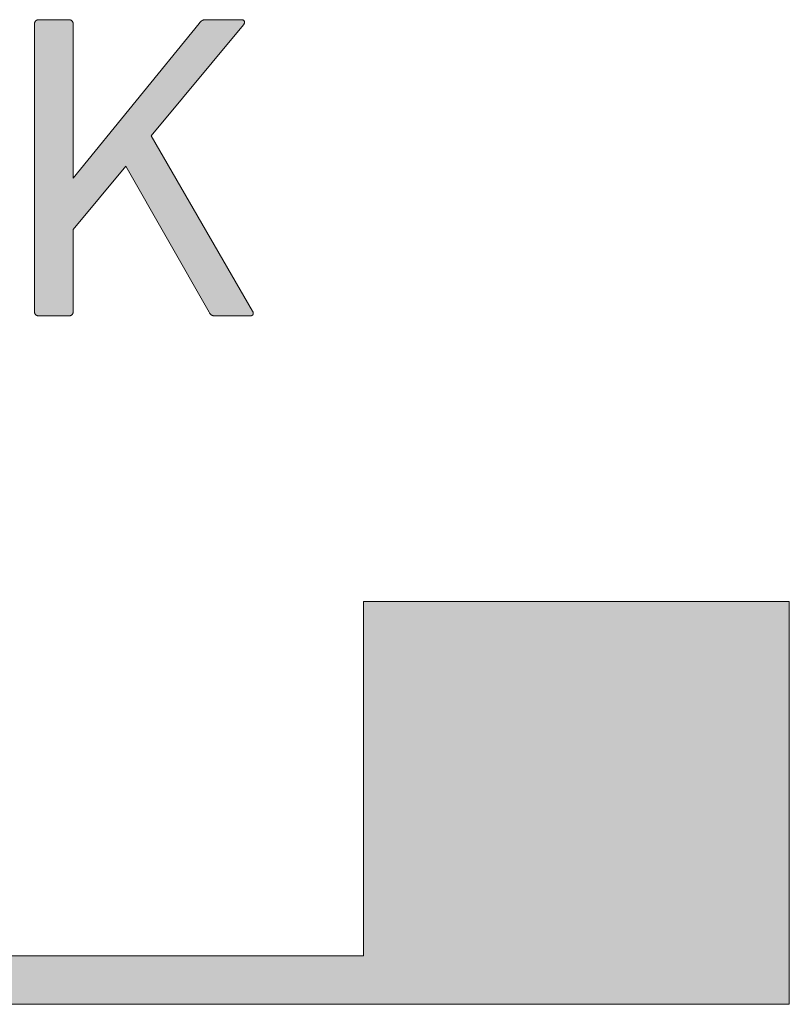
# Model space of a CAD drawing. Header units: millimetres. Extents: x -324 to -247, y -83 to 38.
# Tile 9 of 11: x -286.82 to -281.21, y 27.61 to 34.79. Entities that reach past the tile are written whole.
import ezdxf

# ---------------------------------------------------------------- set-up
doc = ezdxf.new("R2010")
doc.units = ezdxf.units.MM
doc.header["$MEASUREMENT"] = 0
doc.layers.add('Print', color=7, linetype='Continuous', lineweight=0)

# ---------------------------------------------------------------- blocks, each defined once
blk = doc.blocks.new('Block_0')
at = {"layer": 'Print'}
h = blk.add_hatch(color=4, dxfattribs=at)
h.dxf.hatch_style = 2
h.paths.add_polyline_path([(-286.716, 32.6555), (-286.7158, 32.6538), (-286.7156, 32.6522), (-286.7153, 32.6506), (-286.7149, 32.649), (-286.7144, 32.6475), (-286.7139, 32.646), (-286.7133, 32.6446), (-286.7126, 32.6432), (-286.7119, 32.6419), (-286.7111, 32.6406), (-286.7103, 32.6394), (-286.7094, 32.6382), (-286.7084, 32.6371), (-286.7074, 32.636), (-286.7064, 32.635), (-286.7052, 32.6341), (-286.7041, 32.6332), (-286.7028, 32.6323), (-286.7016, 32.6316), (-286.7002, 32.6308), (-286.6988, 32.6302), (-286.6974, 32.6296), (-286.696, 32.6291), (-286.6944, 32.6286), (-286.6929, 32.6282), (-286.6913, 32.6279), (-286.6896, 32.6276), (-286.6879, 32.6274), (-286.6862, 32.6273), (-286.6845, 32.6273), (-286.4654, 32.6273), (-286.4636, 32.6273), (-286.4619, 32.6274), (-286.4602, 32.6276), (-286.4585, 32.6279), (-286.4569, 32.6282), (-286.4553, 32.6286), (-286.4538, 32.6291), (-286.4523, 32.6296), (-286.4509, 32.6302), (-286.4495, 32.6308), (-286.4482, 32.6316), (-286.4469, 32.6323), (-286.4457, 32.6332), (-286.4445, 32.6341), (-286.4433, 32.635), (-286.4423, 32.636), (-286.4412, 32.6371), (-286.4403, 32.6382), (-286.4394, 32.6394), (-286.4385, 32.6406), (-286.4378, 32.6419), (-286.437, 32.6432), (-286.4364, 32.6446), (-286.4358, 32.646), (-286.4353, 32.6475), (-286.4348, 32.649), (-286.4344, 32.6506), (-286.4341, 32.6522), (-286.4338, 32.6538), (-286.4337, 32.6555), (-286.4335, 32.6572), (-286.4335, 32.659), (-286.4335, 33.2562), (-286.0492, 33.7197), (-285.4415, 32.6538), (-285.4392, 32.6501), (-285.438, 32.6483), (-285.4369, 32.6466), (-285.4358, 32.645), (-285.4346, 32.6435), (-285.4335, 32.642), (-285.4324, 32.6407), (-285.4312, 32.6394), (-285.4301, 32.6382), (-285.4289, 32.6371), (-285.4277, 32.636), (-285.4265, 32.635), (-285.4253, 32.6341), (-285.424, 32.6333), (-285.4227, 32.6325), (-285.4214, 32.6318), (-285.4201, 32.6311), (-285.4187, 32.6305), (-285.4173, 32.6299), (-285.4158, 32.6294), (-285.4143, 32.629), (-285.4128, 32.6286), (-285.4112, 32.6283), (-285.4095, 32.628), (-285.4078, 32.6278), (-285.406, 32.6276), (-285.4042, 32.6275), (-285.4023, 32.6274), (-285.4003, 32.6273), (-285.1442, 32.6273), (-285.1421, 32.6273), (-285.1402, 32.6275), (-285.1383, 32.6277), (-285.1364, 32.628), (-285.1347, 32.6284), (-285.1331, 32.6289), (-285.1315, 32.6294), (-285.13, 32.6301), (-285.1286, 32.6308), (-285.1273, 32.6316), (-285.1261, 32.6324), (-285.125, 32.6333), (-285.124, 32.6343), (-285.1231, 32.6353), (-285.1222, 32.6364), (-285.1215, 32.6376), (-285.1209, 32.6388), (-285.1204, 32.6401), (-285.12, 32.6414), (-285.1196, 32.6428), (-285.1194, 32.6442), (-285.1194, 32.6457), (-285.1194, 32.6472), (-285.1195, 32.6487), (-285.1198, 32.6503), (-285.1202, 32.6519), (-285.1207, 32.6536), (-285.1213, 32.6553), (-285.122, 32.657), (-285.1229, 32.6587), (-285.1239, 32.6605), (-285.1251, 32.6623), (-285.8651, 33.939), (-285.1917, 34.7488), (-285.1903, 34.7506), (-285.189, 34.7524), (-285.1879, 34.7541), (-285.1869, 34.7559), (-285.1861, 34.7577), (-285.1854, 34.7594), (-285.1848, 34.7611), (-285.1843, 34.7628), (-285.184, 34.7645), (-285.1838, 34.7661), (-285.1837, 34.7677), (-285.1837, 34.7693), (-285.1839, 34.7708), (-285.1841, 34.7723), (-285.1845, 34.7737), (-285.185, 34.7751), (-285.1855, 34.7764), (-285.1862, 34.7776), (-285.187, 34.7788), (-285.1878, 34.78), (-285.1888, 34.781), (-285.1898, 34.782), (-285.191, 34.7829), (-285.1922, 34.7837), (-285.1935, 34.7845), (-285.1948, 34.7851), (-285.1963, 34.7857), (-285.1978, 34.7862), (-285.1993, 34.7865), (-285.201, 34.7868), (-285.2027, 34.787), (-285.2045, 34.787), (-285.467, 34.787), (-285.469, 34.7869), (-285.4709, 34.7869), (-285.4728, 34.7867), (-285.4747, 34.7865), (-285.4765, 34.7863), (-285.4783, 34.786), (-285.48, 34.7857), (-285.4817, 34.7853), (-285.4833, 34.7849), (-285.485, 34.7844), (-285.4866, 34.7838), (-285.4882, 34.7832), (-285.4897, 34.7826), (-285.4912, 34.7819), (-285.4927, 34.7811), (-285.4942, 34.7802), (-285.4957, 34.7793), (-285.4971, 34.7783), (-285.4986, 34.7772), (-285.5, 34.7761), (-285.5014, 34.7749), (-285.5028, 34.7736), (-285.5042, 34.7723), (-285.5056, 34.7708), (-285.5071, 34.7693), (-285.5085, 34.7677), (-285.5099, 34.766), (-285.5113, 34.7643), (-285.5128, 34.7624), (-285.5157, 34.7584), (-286.4335, 33.6308), (-286.4335, 34.7552), (-286.4335, 34.7569), (-286.4337, 34.7587), (-286.4338, 34.7604), (-286.4341, 34.762), (-286.4344, 34.7636), (-286.4348, 34.7652), (-286.4353, 34.7667), (-286.4358, 34.7682), (-286.4364, 34.7696), (-286.437, 34.771), (-286.4378, 34.7724), (-286.4385, 34.7737), (-286.4394, 34.7749), (-286.4403, 34.7761), (-286.4412, 34.7772), (-286.4423, 34.7783), (-286.4433, 34.7793), (-286.4445, 34.7802), (-286.4457, 34.7811), (-286.4469, 34.782), (-286.4482, 34.7828), (-286.4495, 34.7835), (-286.4509, 34.7841), (-286.4523, 34.7847), (-286.4538, 34.7853), (-286.4553, 34.7857), (-286.4569, 34.7861), (-286.4585, 34.7864), (-286.4602, 34.7867), (-286.4619, 34.7869), (-286.4636, 34.787), (-286.4654, 34.787), (-286.6845, 34.787), (-286.6862, 34.787), (-286.6879, 34.7869), (-286.6896, 34.7867), (-286.6913, 34.7864), (-286.6929, 34.7861), (-286.6944, 34.7857), (-286.696, 34.7853), (-286.6974, 34.7847), (-286.6988, 34.7841), (-286.7002, 34.7835), (-286.7016, 34.7828), (-286.7028, 34.782), (-286.7041, 34.7811), (-286.7052, 34.7802), (-286.7064, 34.7793), (-286.7074, 34.7783), (-286.7084, 34.7772), (-286.7094, 34.7761), (-286.7103, 34.7749), (-286.7111, 34.7737), (-286.7119, 34.7724), (-286.7126, 34.771), (-286.7133, 34.7696), (-286.7139, 34.7682), (-286.7144, 34.7667), (-286.7149, 34.7652), (-286.7153, 34.7636), (-286.7156, 34.762), (-286.7158, 34.7604), (-286.716, 34.7587), (-286.7161, 34.7569), (-286.7162, 34.7552), (-286.7162, 32.659), (-286.7161, 32.6572)])
h = blk.add_hatch(color=4, dxfattribs=at)
h.dxf.hatch_style = 2
h.paths.add_polyline_path([(-292.6914, 30.5437), (-293.0442, 30.5437), (-293.0442, 27.6079), (-281.2091, 27.6079), (-281.2091, 30.5437), (-284.3158, 30.5437), (-284.3158, 27.9607), (-292.6914, 27.9607)])
for points in [[(-286.716, 32.6555), (-286.7158, 32.6538), (-286.7156, 32.6522), (-286.7153, 32.6506), (-286.7149, 32.649), (-286.7144, 32.6475), (-286.7139, 32.646), (-286.7133, 32.6446), (-286.7126, 32.6432), (-286.7119, 32.6419), (-286.7111, 32.6406), (-286.7103, 32.6394), (-286.7094, 32.6382), (-286.7084, 32.6371), (-286.7074, 32.636), (-286.7064, 32.635), (-286.7052, 32.6341), (-286.7041, 32.6332), (-286.7028, 32.6323), (-286.7016, 32.6316), (-286.7002, 32.6308), (-286.6988, 32.6302), (-286.6974, 32.6296), (-286.696, 32.6291), (-286.6944, 32.6286), (-286.6929, 32.6282), (-286.6913, 32.6279), (-286.6896, 32.6276), (-286.6879, 32.6274), (-286.6862, 32.6273), (-286.6845, 32.6273), (-286.4654, 32.6273), (-286.4636, 32.6273), (-286.4619, 32.6274), (-286.4602, 32.6276), (-286.4585, 32.6279), (-286.4569, 32.6282), (-286.4553, 32.6286), (-286.4538, 32.6291), (-286.4523, 32.6296), (-286.4509, 32.6302), (-286.4495, 32.6308), (-286.4482, 32.6316), (-286.4469, 32.6323), (-286.4457, 32.6332), (-286.4445, 32.6341), (-286.4433, 32.635), (-286.4423, 32.636), (-286.4412, 32.6371), (-286.4403, 32.6382), (-286.4394, 32.6394), (-286.4385, 32.6406), (-286.4378, 32.6419), (-286.437, 32.6432), (-286.4364, 32.6446), (-286.4358, 32.646), (-286.4353, 32.6475), (-286.4348, 32.649), (-286.4344, 32.6506), (-286.4341, 32.6522), (-286.4338, 32.6538), (-286.4337, 32.6555), (-286.4335, 32.6572), (-286.4335, 32.659), (-286.4335, 33.2562), (-286.0492, 33.7197), (-285.4415, 32.6538), (-285.4392, 32.6501), (-285.438, 32.6483), (-285.4369, 32.6466), (-285.4358, 32.645), (-285.4346, 32.6435), (-285.4335, 32.642), (-285.4324, 32.6407), (-285.4312, 32.6394), (-285.4301, 32.6382), (-285.4289, 32.6371), (-285.4277, 32.636), (-285.4265, 32.635), (-285.4253, 32.6341), (-285.424, 32.6333), (-285.4227, 32.6325), (-285.4214, 32.6318), (-285.4201, 32.6311), (-285.4187, 32.6305), (-285.4173, 32.6299), (-285.4158, 32.6294), (-285.4143, 32.629), (-285.4128, 32.6286), (-285.4112, 32.6283), (-285.4095, 32.628), (-285.4078, 32.6278), (-285.406, 32.6276), (-285.4042, 32.6275), (-285.4023, 32.6274), (-285.4003, 32.6273), (-285.1442, 32.6273), (-285.1421, 32.6273), (-285.1402, 32.6275), (-285.1383, 32.6277), (-285.1364, 32.628), (-285.1347, 32.6284), (-285.1331, 32.6289), (-285.1315, 32.6294), (-285.13, 32.6301), (-285.1286, 32.6308), (-285.1273, 32.6316), (-285.1261, 32.6324), (-285.125, 32.6333), (-285.124, 32.6343), (-285.1231, 32.6353), (-285.1222, 32.6364), (-285.1215, 32.6376), (-285.1209, 32.6388), (-285.1204, 32.6401), (-285.12, 32.6414), (-285.1196, 32.6428), (-285.1194, 32.6442), (-285.1194, 32.6457), (-285.1194, 32.6472), (-285.1195, 32.6487), (-285.1198, 32.6503), (-285.1202, 32.6519), (-285.1207, 32.6536), (-285.1213, 32.6553), (-285.122, 32.657), (-285.1229, 32.6587), (-285.1239, 32.6605), (-285.1251, 32.6623), (-285.8651, 33.939), (-285.1917, 34.7488), (-285.1903, 34.7506), (-285.189, 34.7524), (-285.1879, 34.7541), (-285.1869, 34.7559), (-285.1861, 34.7577), (-285.1854, 34.7594), (-285.1848, 34.7611), (-285.1843, 34.7628), (-285.184, 34.7645), (-285.1838, 34.7661), (-285.1837, 34.7677), (-285.1837, 34.7693), (-285.1839, 34.7708), (-285.1841, 34.7723), (-285.1845, 34.7737), (-285.185, 34.7751), (-285.1855, 34.7764), (-285.1862, 34.7776), (-285.187, 34.7788), (-285.1878, 34.78), (-285.1888, 34.781), (-285.1898, 34.782), (-285.191, 34.7829), (-285.1922, 34.7837), (-285.1935, 34.7845), (-285.1948, 34.7851), (-285.1963, 34.7857), (-285.1978, 34.7862), (-285.1993, 34.7865), (-285.201, 34.7868), (-285.2027, 34.787), (-285.2045, 34.787), (-285.467, 34.787), (-285.469, 34.7869), (-285.4709, 34.7869), (-285.4728, 34.7867), (-285.4747, 34.7865), (-285.4765, 34.7863), (-285.4783, 34.786), (-285.48, 34.7857), (-285.4817, 34.7853), (-285.4833, 34.7849), (-285.485, 34.7844), (-285.4866, 34.7838), (-285.4882, 34.7832), (-285.4897, 34.7826), (-285.4912, 34.7819), (-285.4927, 34.7811), (-285.4942, 34.7802), (-285.4957, 34.7793), (-285.4971, 34.7783), (-285.4986, 34.7772), (-285.5, 34.7761), (-285.5014, 34.7749), (-285.5028, 34.7736), (-285.5042, 34.7723), (-285.5056, 34.7708), (-285.5071, 34.7693), (-285.5085, 34.7677), (-285.5099, 34.766), (-285.5113, 34.7643), (-285.5128, 34.7624), (-285.5157, 34.7584), (-286.4335, 33.6308), (-286.4335, 34.7552), (-286.4335, 34.7569), (-286.4337, 34.7587), (-286.4338, 34.7604), (-286.4341, 34.762), (-286.4344, 34.7636), (-286.4348, 34.7652), (-286.4353, 34.7667), (-286.4358, 34.7682), (-286.4364, 34.7696), (-286.437, 34.771), (-286.4378, 34.7724), (-286.4385, 34.7737), (-286.4394, 34.7749), (-286.4403, 34.7761), (-286.4412, 34.7772), (-286.4423, 34.7783), (-286.4433, 34.7793), (-286.4445, 34.7802), (-286.4457, 34.7811), (-286.4469, 34.782), (-286.4482, 34.7828), (-286.4495, 34.7835), (-286.4509, 34.7841), (-286.4523, 34.7847), (-286.4538, 34.7853), (-286.4553, 34.7857), (-286.4569, 34.7861), (-286.4585, 34.7864), (-286.4602, 34.7867), (-286.4619, 34.7869), (-286.4636, 34.787), (-286.4654, 34.787), (-286.6845, 34.787), (-286.6862, 34.787), (-286.6879, 34.7869), (-286.6896, 34.7867), (-286.6913, 34.7864), (-286.6929, 34.7861), (-286.6944, 34.7857), (-286.696, 34.7853), (-286.6974, 34.7847), (-286.6988, 34.7841), (-286.7002, 34.7835), (-286.7016, 34.7828), (-286.7028, 34.782), (-286.7041, 34.7811), (-286.7052, 34.7802), (-286.7064, 34.7793), (-286.7074, 34.7783), (-286.7084, 34.7772), (-286.7094, 34.7761), (-286.7103, 34.7749), (-286.7111, 34.7737), (-286.7119, 34.7724), (-286.7126, 34.771), (-286.7133, 34.7696), (-286.7139, 34.7682), (-286.7144, 34.7667), (-286.7149, 34.7652), (-286.7153, 34.7636), (-286.7156, 34.762), (-286.7158, 34.7604), (-286.716, 34.7587), (-286.7161, 34.7569), (-286.7162, 34.7552), (-286.7162, 32.659), (-286.7161, 32.6572)], [(-292.6914, 30.5437), (-293.0442, 30.5437), (-293.0442, 27.6079), (-281.2091, 27.6079), (-281.2091, 30.5437), (-284.3158, 30.5437), (-284.3158, 27.9607), (-292.6914, 27.9607)]]:
    blk.add_lwpolyline(points, close=True, dxfattribs=at)

msp = doc.modelspace()

# ---------------------------------------------------------------- block references
at = {"layer": 'Print'}
msp.add_blockref('Block_0', (0, 0), dxfattribs=at)

doc.saveas('drawing.dxf')
